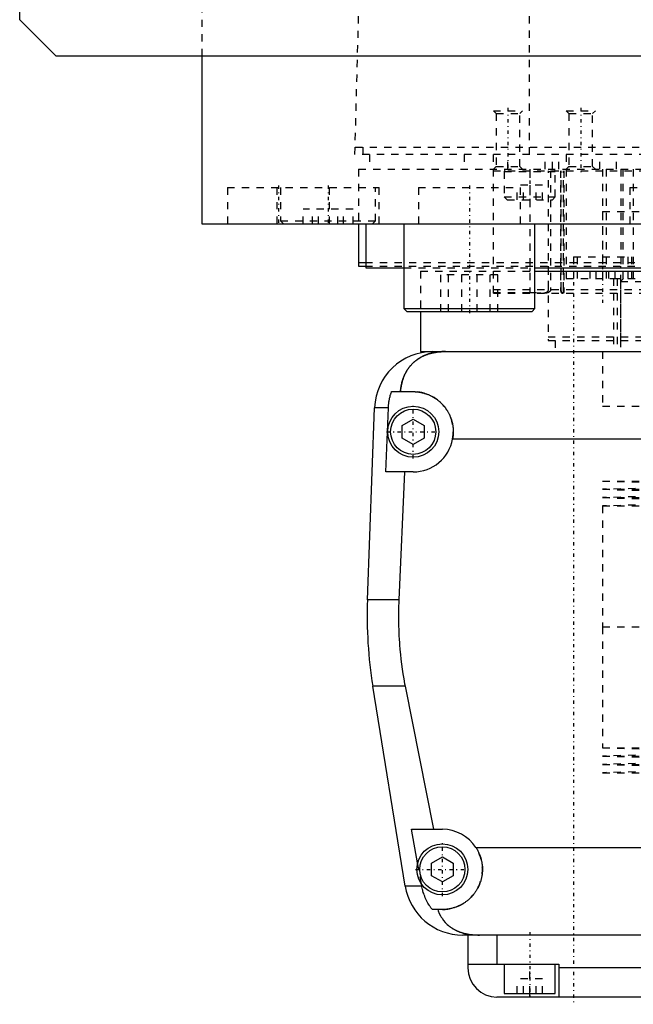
# Model space of a CAD drawing. Extents: x -125 to 125, y -136 to 715.
# Tile 1 of 12: x -125 to -41, y -82 to 53. Entities that reach past the tile are written whole.
import ezdxf

# ---------------------------------------------------------------- set-up
doc = ezdxf.new("R2010")
doc.units = 0
doc.linetypes.add('CENTER', pattern=[1.5, 0.45, -0.5, 0.05, -0.5])
doc.linetypes.add('DASHED', pattern=[2, 1, -1])
for name, color, linetype in [('AM_0', 7, 'CONTINUOUS'), ('AM_3', 7, 'DASHED'), ('AM_7', 7, 'CENTER')]:
    doc.layers.add(name, color=color, linetype=linetype)

msp = doc.modelspace()

# ---------------------------------------------------------------- linework, layer by layer
at = {"layer": 'AM_0', "color": 7, "linetype": 'CONTINUOUS'}
for p, q in [((-125, 53), (-125, 383)), ((-120, 48), (-125, 53)), ((120, 48), (-120, 48)), ((-100, 48), (-100, 25)), ((-100, 25), (100, 25)), ((-88.79, 25.01), (-88.79, 25)), ((-78.5, 25), (-78.5, 19.2)), ((-77.5, 25), (-77.5, 19)), ((-72.29, 25), (-72.29, 13.4)), ((-54.29, 13.4), (-54.29, 25)), ((-78.5, 19.7), (-77.57, 19.7)), ((-78.5, 19.2), (-77.58, 19.2)), ((-77.5, 19), (-72.29, 19)), ((-54.29, 19), (54.29, 19)), ((-54.3, 18.5), (54.3, 18.5)), ((-72.29, 13.4), (-71.89, 13)), ((-72.29, 13.4), (-54.29, 13.4)), ((-71.89, 13), (-54.69, 13)), ((-70, 13), (-70, 7.5)), ((-54.69, 13), (-54.29, 13.4)), ((-70, 7.5), (-66.56, 7.5)), ((-68.3, 7.5), (68.3, 7.5)), ((-73.97, 2), (-71, 2)), ((-77.28, -26.54), (-76.29, -0.2)), ((-74.4, -0.2), (-76.29, -0.2)), ((-74.75, -9), (-74.4, -0.2)), ((-72.5, -2.63), (-71, -1.77)), ((-72.5, -4.37), (-72.5, -2.63)), ((-71, -1.77), (-69.5, -2.63)), ((-69.5, -2.63), (-69.5, -4.37)), ((-71, -5.23), (-72.5, -4.37)), ((-69.5, -4.37), (-71, -5.23)), ((65.59, -4.5), (-65.59, -4.5)), ((-71, -9), (-74.75, -9)), ((-72.2, -9), (-72.97, -26.54)), ((-72.97, -26.54), (-77.28, -26.54)), ((-72.1, -65.78), (-76.54, -38.4)), ((-72.1, -38.4), (-76.54, -38.4)), ((-72.1, -38.4), (-68.19, -58)), ((-70.39, -62.62), (-71.21, -58)), ((-71.21, -58), (-67, -58)), ((-62.39, -60.5), (62.39, -60.5)), ((-68.5, -62.63), (-67, -61.77)), ((-67, -61.77), (-65.5, -62.63)), ((-68.5, -64.37), (-68.5, -62.63)), ((-65.5, -62.63), (-65.5, -64.37)), ((-67, -65.23), (-68.5, -64.37)), ((-65.5, -64.37), (-67, -65.23)), ((-69.82, -65.78), (-72.1, -65.78)), ((-69.82, -65.78), (-69.87, -65.5)), ((-67, -69), (-68.39, -69)), ((64.2, -72.5), (-64.2, -72.5)), ((-63.5, -72.5), (-63.5, -77)), ((-59.5, -72.5), (-59.5, -76.5)), ((-63.5, -76.5), (-51, -76.5)), ((-58.5, -76.5), (-58.5, -80.5)), ((-51.5, -80.5), (-51.5, -76.5)), ((-51, -76.5), (-51, -81)), ((51, -77), (-51, -77)), ((59.5, -81), (-59.5, -81)), ((-58.5, -80.5), (-51.5, -80.5)), ((-55, -81), (-55, -80.5))]:
    msp.add_line(p, q, dxfattribs=at)
for points in [[(-66.56, 7.5, 0), (-66.61, 7.5, 0), (-66.7, 7.5, 0), (-66.8, 7.5, 0), (-66.84, 7.5, 0), (-66.89, 7.49, 0), (-66.98, 7.49, 0), (-67.08, 7.49, 0), (-67.17, 7.48, 0), (-67.26, 7.47, 0), (-67.35, 7.47, 0), (-67.4, 7.46, 0), (-67.45, 7.46, 0), (-67.54, 7.45, 0), (-67.63, 7.44, 0), (-67.72, 7.42, 0), (-67.82, 7.41, 0), (-67.91, 7.4, 0), (-67.95, 7.39, 0), (-68, 7.38, 0), (-68.09, 7.37, 0), (-68.18, 7.35, 0), (-68.23, 7.34, 0), (-68.27, 7.33, 0), (-68.36, 7.31, 0), (-68.45, 7.29, 0), (-68.49, 7.28, 0), (-68.53, 7.27, 0), (-68.62, 7.24, 0), (-68.71, 7.22, 0), (-68.79, 7.2, 0), (-68.88, 7.17, 0), (-68.96, 7.14, 0), (-69, 7.13, 0), (-69.04, 7.11, 0), (-69.13, 7.08, 0), (-69.21, 7.05, 0), (-69.29, 7.02, 0), (-69.37, 6.99, 0), (-69.45, 6.96, 0), (-69.49, 6.94, 0), (-69.53, 6.92, 0), (-69.6, 6.89, 0), (-69.68, 6.85, 0), (-69.76, 6.81, 0), (-69.83, 6.77, 0), (-69.91, 6.74, 0), (-69.94, 6.72, 0), (-69.98, 6.69, 0), (-70.05, 6.65, 0), (-70.12, 6.61, 0), (-70.19, 6.57, 0), (-70.26, 6.52, 0), (-70.33, 6.48, 0), (-70.37, 6.46, 0), (-70.4, 6.43, 0), (-70.47, 6.39, 0), (-70.53, 6.34, 0), (-70.6, 6.29, 0), (-70.66, 6.24, 0), (-70.72, 6.19, 0), (-70.75, 6.17, 0), (-70.78, 6.14, 0), (-70.84, 6.09, 0), (-70.9, 6.04, 0), (-70.93, 6.01, 0), (-70.96, 5.98, 0), (-71.02, 5.93, 0), (-71.08, 5.87, 0), (-71.1, 5.85, 0), (-71.13, 5.82, 0), (-71.19, 5.76, 0), (-71.24, 5.71, 0), (-71.29, 5.65, 0), (-71.34, 5.59, 0), (-71.4, 5.53, 0), (-71.42, 5.5, 0), (-71.45, 5.47, 0), (-71.5, 5.41, 0), (-71.54, 5.35, 0), (-71.59, 5.28, 0), (-71.64, 5.22, 0), (-71.68, 5.16, 0), (-71.71, 5.12, 0), (-71.73, 5.09, 0), (-71.77, 5.02, 0), (-71.82, 4.96, 0), (-71.86, 4.89, 0), (-71.9, 4.82, 0), (-71.94, 4.75, 0), (-71.96, 4.72, 0), (-71.98, 4.68, 0), (-72.02, 4.61, 0), (-72.06, 4.54, 0), (-72.1, 4.46, 0), (-72.13, 4.39, 0), (-72.17, 4.32, 0), (-72.18, 4.28, 0), (-72.2, 4.24, 0), (-72.24, 4.16, 0), (-72.27, 4.09, 0), (-72.3, 4.01, 0), (-72.33, 3.93, 0), (-72.36, 3.85, 0), (-72.37, 3.81, 0), (-72.39, 3.77, 0), (-72.42, 3.69, 0), (-72.44, 3.61, 0), (-72.46, 3.57, 0), (-72.47, 3.52, 0), (-72.49, 3.44, 0), (-72.52, 3.36, 0), (-72.53, 3.32, 0), (-72.54, 3.27, 0), (-72.56, 3.19, 0), (-72.58, 3.1, 0), (-72.6, 3.02, 0), (-72.62, 2.93, 0), (-72.63, 2.84, 0), (-72.64, 2.8, 0), (-72.65, 2.76, 0), (-72.66, 2.67, 0), (-72.68, 2.58, 0), (-72.72, 2.27, 0), (-72.74, 2, 0)], [(-74.4, -0.2, 0), (-74.39, -0.14, 0), (-74.39, -0.02, 0), (-74.38, 0.1, 0), (-74.37, 0.16, 0), (-74.37, 0.23, 0), (-74.35, 0.35, 0), (-74.34, 0.47, 0), (-74.32, 0.6, 0), (-74.3, 0.72, 0), (-74.28, 0.85, 0), (-74.27, 0.91, 0), (-74.26, 0.97, 0), (-74.23, 1.1, 0), (-74.2, 1.22, 0), (-74.17, 1.34, 0), (-74.14, 1.47, 0), (-74.1, 1.59, 0), (-74.09, 1.65, 0), (-74.07, 1.71, 0), (-74.03, 1.83, 0), (-73.99, 1.94, 0), (-73.97, 2, 0)], [(-71, 2, 0), (-70.96, 2, 0), (-70.87, 2, 0), (-70.78, 2, 0), (-70.73, 1.99, 0), (-70.69, 1.99, 0), (-70.6, 1.99, 0), (-70.51, 1.98, 0), (-70.42, 1.97, 0), (-70.33, 1.96, 0), (-70.24, 1.95, 0), (-70.19, 1.94, 0), (-70.15, 1.93, 0), (-70.06, 1.92, 0), (-69.97, 1.9, 0), (-69.88, 1.88, 0), (-69.79, 1.86, 0), (-69.7, 1.84, 0), (-69.65, 1.83, 0), (-69.61, 1.82, 0), (-69.52, 1.8, 0), (-69.43, 1.77, 0), (-69.38, 1.76, 0), (-69.34, 1.74, 0), (-69.25, 1.72, 0), (-69.17, 1.69, 0), (-69.12, 1.67, 0), (-69.08, 1.65, 0), (-68.99, 1.62, 0), (-68.91, 1.59, 0), (-68.82, 1.55, 0), (-68.74, 1.51, 0), (-68.66, 1.48, 0), (-68.61, 1.46, 0), (-68.57, 1.44, 0), (-68.49, 1.39, 0), (-68.41, 1.35, 0), (-68.33, 1.31, 0), (-68.25, 1.26, 0), (-68.17, 1.22, 0), (-68.14, 1.2, 0), (-68.1, 1.17, 0), (-68.02, 1.12, 0), (-67.95, 1.07, 0), (-67.87, 1.02, 0), (-67.8, 0.97, 0), (-67.73, 0.92, 0), (-67.69, 0.89, 0), (-67.66, 0.87, 0), (-67.59, 0.81, 0), (-67.52, 0.76, 0), (-67.45, 0.7, 0), (-67.39, 0.65, 0), (-67.32, 0.59, 0), (-67.29, 0.56, 0), (-67.26, 0.53, 0), (-67.2, 0.47, 0), (-67.14, 0.41, 0), (-67.08, 0.35, 0), (-67.02, 0.29, 0), (-66.96, 0.23, 0), (-66.93, 0.2, 0), (-66.9, 0.17, 0), (-66.84, 0.1, 0), (-66.79, 0.04, 0), (-66.76, 0, 0), (-66.73, -0.03, 0), (-66.68, -0.1, 0), (-66.62, -0.17, 0), (-66.6, -0.2, 0), (-66.57, -0.24, 0), (-66.52, -0.31, 0), (-66.47, -0.38, 0), (-66.42, -0.45, 0), (-66.37, -0.53, 0), (-66.32, -0.6, 0), (-66.3, -0.64, 0), (-66.28, -0.68, 0), (-66.23, -0.76, 0), (-66.19, -0.83, 0), (-66.15, -0.91, 0), (-66.11, -0.99, 0), (-66.06, -1.07, 0), (-66.05, -1.11, 0), (-66.03, -1.15, 0), (-65.99, -1.23, 0), (-65.95, -1.32, 0), (-65.92, -1.4, 0), (-65.88, -1.48, 0), (-65.85, -1.57, 0), (-65.84, -1.61, 0), (-65.82, -1.65, 0), (-65.79, -1.74, 0), (-65.76, -1.82, 0), (-65.74, -1.91, 0), (-65.71, -1.99, 0), (-65.69, -2.08, 0), (-65.68, -2.12, 0), (-65.66, -2.17, 0), (-65.64, -2.25, 0), (-65.62, -2.34, 0), (-65.61, -2.43, 0), (-65.59, -2.52, 0), (-65.57, -2.6, 0), (-65.57, -2.65, 0), (-65.56, -2.69, 0), (-65.55, -2.78, 0), (-65.54, -2.87, 0), (-65.53, -2.91, 0), (-65.53, -2.96, 0), (-65.52, -3.04, 0), (-65.51, -3.13, 0), (-65.51, -3.18, 0), (-65.51, -3.22, 0), (-65.5, -3.31, 0), (-65.5, -3.39, 0), (-65.5, -3.48, 0), (-65.5, -3.57, 0), (-65.5, -3.65, 0), (-65.5, -3.7, 0), (-65.51, -3.74, 0), (-65.51, -3.83, 0), (-65.52, -3.92, 0), (-65.52, -4.01, 0), (-65.53, -4.1, 0), (-65.54, -4.19, 0), (-65.55, -4.23, 0), (-65.55, -4.28, 0), (-65.57, -4.37, 0), (-65.58, -4.46, 0), (-65.59, -4.5, 0)], [(-72.97, -26.54, 0), (-72.99, -26.87, 0), (-73.01, -27.51, 0), (-73.02, -28.16, 0), (-73.02, -28.47, 0), (-73.02, -28.79, 0), (-73.02, -29.43, 0), (-73, -30.07, 0), (-72.98, -30.72, 0), (-72.96, -31.37, 0), (-72.92, -32.03, 0), (-72.9, -32.36, 0), (-72.87, -32.69, 0), (-72.82, -33.35, 0), (-72.75, -34.02, 0), (-72.68, -34.69, 0), (-72.59, -35.36, 0), (-72.5, -36.04, 0), (-72.45, -36.38, 0), (-72.4, -36.71, 0), (-72.29, -37.39, 0), (-72.17, -38.06, 0), (-72.1, -38.4, 0)], [(-62.39, -60.5, 0), (-62.36, -60.55, 0), (-62.3, -60.65, 0), (-62.24, -60.74, 0), (-62.21, -60.79, 0), (-62.18, -60.84, 0), (-62.13, -60.95, 0), (-62.08, -61.05, 0), (-62.03, -61.15, 0), (-61.98, -61.26, 0), (-61.93, -61.36, 0), (-61.91, -61.41, 0), (-61.89, -61.47, 0), (-61.85, -61.57, 0), (-61.81, -61.68, 0), (-61.77, -61.79, 0), (-61.74, -61.9, 0), (-61.71, -62.01, 0), (-61.69, -62.06, 0), (-61.68, -62.12, 0), (-61.65, -62.23, 0), (-61.62, -62.34, 0), (-61.61, -62.39, 0), (-61.6, -62.45, 0), (-61.58, -62.56, 0), (-61.56, -62.66, 0), (-61.56, -62.72, 0), (-61.55, -62.77, 0), (-61.53, -62.88, 0), (-61.52, -62.99, 0), (-61.51, -63.1, 0), (-61.51, -63.21, 0), (-61.5, -63.31, 0), (-61.5, -63.37, 0), (-61.5, -63.42, 0), (-61.5, -63.52, 0), (-61.5, -63.63, 0), (-61.5, -63.73, 0), (-61.51, -63.84, 0), (-61.52, -63.95, 0), (-61.52, -64, 0), (-61.53, -64.05, 0), (-61.54, -64.16, 0), (-61.55, -64.26, 0), (-61.57, -64.37, 0), (-61.59, -64.47, 0), (-61.61, -64.58, 0), (-61.62, -64.63, 0), (-61.63, -64.69, 0), (-61.65, -64.79, 0), (-61.68, -64.9, 0), (-61.71, -65, 0), (-61.74, -65.1, 0), (-61.77, -65.21, 0), (-61.79, -65.26, 0), (-61.81, -65.31, 0), (-61.84, -65.41, 0), (-61.88, -65.51, 0), (-61.92, -65.61, 0), (-61.96, -65.71, 0), (-62.01, -65.81, 0), (-62.03, -65.86, 0), (-62.05, -65.9, 0), (-62.1, -66, 0), (-62.15, -66.1, 0), (-62.18, -66.14, 0), (-62.2, -66.19, 0), (-62.26, -66.28, 0), (-62.31, -66.37, 0), (-62.34, -66.42, 0), (-62.37, -66.46, 0), (-62.43, -66.55, 0), (-62.49, -66.64, 0), (-62.55, -66.73, 0), (-62.61, -66.81, 0), (-62.67, -66.9, 0), (-62.71, -66.94, 0), (-62.74, -66.98, 0), (-62.81, -67.06, 0), (-62.87, -67.14, 0), (-62.94, -67.21, 0), (-63.01, -67.29, 0), (-63.09, -67.36, 0), (-63.12, -67.4, 0), (-63.16, -67.44, 0), (-63.23, -67.51, 0), (-63.31, -67.58, 0), (-63.38, -67.64, 0), (-63.46, -67.71, 0), (-63.55, -67.78, 0), (-63.59, -67.81, 0), (-63.63, -67.85, 0), (-63.71, -67.91, 0), (-63.8, -67.97, 0), (-63.89, -68.04, 0), (-63.98, -68.1, 0), (-64.07, -68.15, 0), (-64.12, -68.18, 0), (-64.16, -68.21, 0), (-64.26, -68.27, 0), (-64.36, -68.32, 0), (-64.45, -68.37, 0), (-64.55, -68.43, 0), (-64.65, -68.47, 0), (-64.7, -68.5, 0), (-64.76, -68.52, 0), (-64.86, -68.57, 0), (-64.96, -68.61, 0), (-65.02, -68.63, 0), (-65.07, -68.65, 0), (-65.17, -68.69, 0), (-65.28, -68.72, 0), (-65.34, -68.74, 0), (-65.39, -68.76, 0), (-65.5, -68.79, 0), (-65.61, -68.82, 0), (-65.72, -68.85, 0), (-65.83, -68.87, 0), (-65.94, -68.9, 0), (-66, -68.91, 0), (-66.05, -68.92, 0), (-66.16, -68.94, 0), (-66.27, -68.95, 0), (-66.39, -68.97, 0), (-66.5, -68.98, 0), (-66.61, -68.99, 0), (-66.67, -68.99, 0), (-66.72, -68.99, 0), (-66.83, -69, 0), (-66.94, -69, 0), (-67, -69, 0)], [(-68.39, -69, 0), (-68.45, -68.92, 0), (-68.56, -68.77, 0), (-68.67, -68.61, 0), (-68.72, -68.53, 0), (-68.77, -68.45, 0), (-68.88, -68.28, 0), (-68.98, -68.11, 0), (-69.07, -67.93, 0), (-69.17, -67.75, 0), (-69.26, -67.57, 0), (-69.3, -67.47, 0), (-69.34, -67.38, 0), (-69.42, -67.19, 0), (-69.49, -67.01, 0), (-69.55, -66.83, 0), (-69.61, -66.65, 0), (-69.66, -66.46, 0), (-69.69, -66.37, 0), (-69.71, -66.27, 0), (-69.76, -66.08, 0), (-69.8, -65.88, 0), (-69.82, -65.78, 0)], [(-67.64, -69, 0), (-67.57, -69.19, 0), (-67.42, -69.55, 0), (-67.24, -69.89, 0), (-67.14, -70.05, 0), (-67.04, -70.21, 0), (-66.82, -70.51, 0), (-66.59, -70.78, 0), (-66.32, -71.04, 0), (-66.16, -71.19, 0), (-66.11, -71.23, 0), (-66.07, -71.27, 0), (-66.04, -71.29, 0), (-66.02, -71.31, 0), (-65.97, -71.34, 0), (-65.92, -71.38, 0), (-65.87, -71.42, 0), (-65.81, -71.45, 0), (-65.76, -71.49, 0), (-65.73, -71.51, 0), (-65.71, -71.53, 0), (-65.65, -71.56, 0), (-65.6, -71.6, 0), (-65.57, -71.61, 0), (-65.54, -71.63, 0), (-65.49, -71.66, 0), (-65.43, -71.69, 0), (-65.4, -71.71, 0), (-65.38, -71.73, 0), (-65.32, -71.76, 0), (-65.26, -71.79, 0), (-65.2, -71.82, 0), (-65.14, -71.85, 0), (-65.08, -71.88, 0), (-65.05, -71.89, 0), (-65.02, -71.91, 0), (-64.96, -71.93, 0), (-64.9, -71.96, 0), (-64.83, -71.99, 0), (-64.77, -72.01, 0), (-64.71, -72.04, 0), (-64.68, -72.05, 0), (-64.64, -72.06, 0), (-64.58, -72.09, 0), (-64.52, -72.11, 0), (-64.45, -72.13, 0), (-64.39, -72.15, 0), (-64.32, -72.17, 0), (-64.29, -72.18, 0), (-64.25, -72.19, 0), (-64.19, -72.21, 0), (-64.12, -72.23, 0), (-64.05, -72.25, 0), (-63.98, -72.27, 0), (-63.92, -72.28, 0), (-63.88, -72.29, 0), (-63.85, -72.3, 0), (-63.78, -72.31, 0), (-63.71, -72.33, 0), (-63.64, -72.34, 0), (-63.57, -72.36, 0), (-63.5, -72.37, 0), (-63.46, -72.38, 0), (-63.43, -72.38, 0), (-63.36, -72.39, 0), (-63.28, -72.41, 0), (-63.25, -72.41, 0), (-63.21, -72.42, 0), (-63.14, -72.43, 0), (-63.07, -72.43, 0), (-63.03, -72.44, 0), (-62.99, -72.44, 0), (-62.92, -72.45, 0), (-62.85, -72.46, 0), (-62.77, -72.46, 0), (-62.7, -72.47, 0), (-62.63, -72.48, 0), (-62.59, -72.48, 0), (-62.55, -72.48, 0), (-62.48, -72.49, 0), (-62.41, -72.49, 0), (-62.15, -72.5, 0), (-61.92, -72.5, 0)]]:
    msp.add_polyline3d(points, dxfattribs=at)
for centre, radius in [((-71, -3.5), 3.5), ((-71, -3.5), 3.1), ((-67, -63.5), 3.5), ((-67, -63.5), 3.1)]:
    msp.add_circle(centre, radius, dxfattribs=at)
for centre, radius, start, end in [((-68.3, -0.5), 8, 90, 177.861), ((-71, -3.5), 5.5, 270, 349.5243), ((-17.32, -28.78), 60, 177.861, 189.225), ((-67, -63.5), 5.5, 33.0557, 90), ((-64.2, -64.5), 8, 189.225, 270), ((-59.5, -77), 4, 180, 270)]:
    msp.add_arc(centre, radius, start, end, dxfattribs=at)
at = {"layer": 'AM_3', "color": 6, "linetype": 'DASHED'}
for p, q in [((-100, 363), (-100, 48)), ((-55.06, 34.5), (-55.06, 116.6)), ((-79, 34.5), (-76.83, 115.63)), ((-60, 40.5), (-59.62, 40.12)), ((-60, 40.5), (-56, 40.5)), ((-59.62, 40.12), (-59.62, 32.88)), ((-59.62, 40.12), (-56.38, 40.12)), ((-56.38, 40.12), (-56, 40.5)), ((-56.38, 32.88), (-56.38, 40.12)), ((-50, 40.5), (-49.62, 40.12)), ((-50, 40.5), (-46, 40.5)), ((-49.62, 40.12), (-49.62, 32.88)), ((-49.62, 40.12), (-46.38, 40.12)), ((-46.38, 40.12), (-46, 40.5)), ((-46.38, 32.88), (-46.38, 40.12)), ((-78.97, 35.5), (78.97, 35.5)), ((-77.86, 34.5), (-77.86, 35.5)), ((-60, 15.5), (-60, 35.5)), ((79, 34.5), (-79, 34.5)), ((-77, 34.5), (-77, 32.5)), ((-64, 34.5), (-64, 32.5)), ((-58, 32.5), (-58, 34.5)), ((-52.9, 32.5), (-52.9, 34.5)), ((-51.9, 32.5), (-51.9, 34.5)), ((-51, 32.5), (-51, 34.5)), ((-50, 34.5), (-50, 17.5)), ((-45.38, 32.5), (-45.38, 34.5)), ((-43.08, 32.5), (-43.08, 34.5)), ((-78.5, 32.5), (78.5, 32.5)), ((-78.5, 32.5), (-78.5, 25)), ((-59.62, 32.88), (-60, 32.5)), ((-59.62, 32.88), (-56.38, 32.88)), ((-56, 32.5), (-56.38, 32.88)), ((-49.62, 32.88), (-50, 32.5)), ((-49.62, 32.88), (-46.38, 32.88)), ((-46, 32.5), (-46.38, 32.88)), ((-45, 32.5), (-45, 17.5)), ((-44.5, 32.5), (-44.5, 17.5)), ((-42.5, 32.5), (-42.5, 19.2)), ((-42.23, 32.5), (-42.23, 17.5)), ((-40.83, 32.5), (-40.83, 17.5)), ((-60, 32.3), (60, 32.3)), ((-58.5, 32.2), (-58.5, 28.7)), ((-58.5, 32.2), (-51.5, 32.2)), ((-55, 32.3), (-55, 15.5)), ((-52.44, 16), (-52.44, 32.3)), ((-52.15, 32.3), (-52.15, 16)), ((-51.5, 28.7), (-51.5, 32.2)), ((-50.79, 32.3), (-50.79, 16)), ((-50.69, 16), (-50.69, 32.3)), ((-50.36, 16), (-50.36, 32.3)), ((-50.32, 32.3), (-50.32, 16)), ((-96.5, 30), (-96.5, 25)), ((-96.5, 30), (-75.69, 30)), ((-89.69, 30), (-89.69, 25)), ((-89.19, 30), (-89.19, 25.4)), ((-82.5, 25), (-82.5, 30)), ((-76.19, 25.4), (-76.19, 30)), ((-75.69, 25), (-75.69, 30)), ((-70.29, 30), (-70.29, 25)), ((-70.29, 30), (-56.29, 30)), ((-56.73, 28.3), (-56.73, 30.3)), ((-53.27, 30.3), (-56.73, 30.3)), ((-56.29, 25), (-56.29, 30)), ((-55.87, 28.3), (-55.87, 30.3)), ((-54.13, 28.3), (-54.13, 30.3)), ((-53.27, 28.3), (-53.27, 30.3)), ((-41.25, 30), (-41.25, 25)), ((-41.25, 30), (-27.25, 30)), ((-58.5, 28.7), (-58.1, 28.3)), ((-58.5, 28.7), (-51.5, 28.7)), ((-51.9, 28.3), (-51.5, 28.7)), ((-86.12, 25), (-86.12, 27)), ((-79.25, 27), (-86.12, 27)), ((-84.8, 25), (-84.8, 27)), ((-84.01, 25), (-84.01, 27)), ((-81.36, 25), (-81.36, 27)), ((-80.58, 25), (-80.58, 27)), ((-79.25, 25), (-79.25, 27)), ((-58.1, 28.3), (-51.9, 28.3)), ((-45, 26.7), (45, 26.7)), ((-45, 26.7), (-45, 19.2)), ((-89.19, 25.4), (-88.79, 25.01)), ((-89.19, 25.4), (-76.19, 25.4)), ((-76.59, 25), (-76.19, 25.4)), ((-49, 20.5), (-49, 17.5)), ((-49, 20.5), (-41, 20.5)), ((-48.5, 20.5), (-48.5, 17.5)), ((-41.5, 17.5), (-41.5, 20.5)), ((-41, 17.5), (-41, 20.5)), ((-77.58, 19.2), (77.58, 19.2)), ((-77.57, 19.7), (77.57, 19.7)), ((-72.29, 19), (-54.29, 19)), ((-55, 19), (-55, 18.5)), ((-52.5, 19.2), (-52.5, 9)), ((-42.5, 9), (-42.5, 19.2)), ((-70, 18.5), (-70, 13)), ((-70, 18.5), (-54.3, 18.5)), ((-67.19, 13), (-67.19, 18)), ((-59.38, 18), (-67.19, 18)), ((-66.14, 13), (-66.14, 18)), ((-64.33, 13), (-64.33, 18)), ((-62.24, 13), (-62.24, 18)), ((-60.43, 13), (-60.43, 18)), ((-59.38, 13), (-59.38, 18)), ((-46.73, 17.5), (-46.73, 18.5)), ((-45.87, 17.5), (-45.87, 18.5)), ((-44.13, 17.5), (-44.13, 18.5)), ((-43.27, 17.5), (-43.27, 18.5)), ((-50, 17.5), (-43.53, 17.5)), ((-43.53, 17.5), (-43.53, 7.5)), ((-43.53, 17.5), (-21.53, 17.5)), ((-43.03, 17.5), (-43.03, 7.5)), ((-42.13, 17.5), (-42.53, 17.1)), ((-42.53, 17.1), (-42.53, 7.5)), ((-42.53, 17.1), (-22.53, 17.1)), ((-60, 16), (60, 16)), ((-55, 15.57), (-60, 15.57)), ((-60, 15.5), (60, 15.5)), ((-60, 15.5), (-54.31, 15.5)), ((-52.5, 9.5), (52.5, 9.5)), ((-52.5, 9), (52.5, 9)), ((-51.5, 9), (-51.5, 7.5)), ((-45, 7.5), (-45, 0)), ((-45, 7.5), (-45, 0)), ((-45, 0), (0, 0)), ((-45, -10.25), (-22.5, -10.82)), ((-45, -10.25), (45, -10.25)), ((-22.5, -10.82), (-45, -11.39)), ((-45, -11.39), (-22.5, -11.96)), ((-45, -11.39), (45, -11.39)), ((-22.5, -11.96), (-45, -12.53)), ((-45, -12.53), (-22.5, -13.1)), ((-45, -12.53), (45, -12.53)), ((-22.5, -13.1), (-45, -13.67)), ((-45, -13.67), (-45, -30.25)), ((-45, -13.67), (45, -13.67)), ((-45, -30.25), (45, -30.25)), ((-45, -30.25), (-45, -46.83)), ((-45, -30.25), (0, -30.25)), ((-45, -46.83), (-22.5, -47.4)), ((-45, -46.83), (45, -46.83)), ((-22.5, -47.4), (-45, -47.97)), ((-45, -47.97), (-22.5, -48.54)), ((-45, -47.97), (45, -47.97)), ((-22.5, -48.54), (-45, -49.11)), ((-45, -49.11), (-22.5, -49.68)), ((-45, -49.11), (45, -49.11)), ((-22.5, -49.68), (-45, -50.25)), ((-45, -50.25), (45, -50.25)), ((-69.87, -65.5), (-70.39, -62.62)), ((-55, -80.5), (-55, -76.5)), ((-56.73, -80.5), (-56.73, -78.5)), ((-53.27, -78.5), (-56.73, -78.5)), ((-55.87, -80.5), (-55.87, -78.5)), ((-54.13, -80.5), (-54.13, -78.5)), ((-53.27, -80.5), (-53.27, -78.5))]:
    msp.add_line(p, q, dxfattribs=at)
for points in [[(-54.29, 15.54, 0), (-54.41, 15.55, 0), (-54.65, 15.56, 0), (-54.89, 15.57, 0), (-55, 15.57, 0)], [(-53.48, 15.5, 0), (-53.5, 15.5, 0), (-53.54, 15.5, 0), (-53.59, 15.5, 0), (-53.61, 15.5, 0), (-53.63, 15.5, 0), (-53.67, 15.5, 0), (-53.72, 15.51, 0), (-53.87, 15.51, 0), (-54.15, 15.53, 0), (-54.29, 15.54, 0)], [(-53.48, 15.5, 0), (-53.44, 15.5, 0), (-53.37, 15.5, 0), (-53.3, 15.5, 0), (-53.27, 15.51, 0), (-53.24, 15.51, 0), (-53.17, 15.51, 0), (-53.1, 15.52, 0), (-53.02, 15.53, 0), (-52.95, 15.55, 0), (-52.88, 15.57, 0), (-52.85, 15.58, 0), (-52.82, 15.59, 0), (-52.76, 15.61, 0), (-52.72, 15.63, 0), (-52.71, 15.63, 0), (-52.7, 15.64, 0), (-52.69, 15.64, 0), (-52.69, 15.64, 0), (-52.68, 15.65, 0), (-52.67, 15.66, 0), (-52.66, 15.66, 0), (-52.65, 15.67, 0), (-52.64, 15.67, 0), (-52.63, 15.68, 0), (-52.63, 15.68, 0), (-52.62, 15.69, 0), (-52.61, 15.69, 0), (-52.6, 15.7, 0), (-52.59, 15.71, 0), (-52.58, 15.72, 0), (-52.58, 15.72, 0), (-52.57, 15.72, 0), (-52.57, 15.73, 0), (-52.56, 15.74, 0), (-52.55, 15.75, 0), (-52.54, 15.76, 0), (-52.53, 15.76, 0), (-52.53, 15.77, 0), (-52.53, 15.77, 0), (-52.52, 15.78, 0), (-52.51, 15.79, 0), (-52.51, 15.8, 0), (-52.5, 15.8, 0), (-52.5, 15.81, 0), (-52.49, 15.82, 0), (-52.49, 15.83, 0), (-52.48, 15.83, 0), (-52.48, 15.84, 0), (-52.47, 15.85, 0), (-52.47, 15.86, 0), (-52.46, 15.88, 0), (-52.46, 15.89, 0), (-52.46, 15.89, 0), (-52.45, 15.9, 0), (-52.45, 15.91, 0), (-52.45, 15.92, 0), (-52.45, 15.93, 0), (-52.44, 15.95, 0), (-52.44, 15.96, 0), (-52.44, 15.96, 0), (-52.44, 15.97, 0), (-52.44, 15.98, 0), (-52.44, 15.99, 0), (-52.44, 16, 0)], [(-52.5, 15.57, 0), (-52.51, 15.57, 0), (-52.54, 15.56, 0), (-52.56, 15.55, 0), (-52.57, 15.55, 0), (-52.59, 15.55, 0), (-52.61, 15.54, 0), (-52.64, 15.53, 0), (-52.67, 15.53, 0), (-52.69, 15.52, 0), (-52.72, 15.52, 0), (-52.73, 15.52, 0), (-52.75, 15.51, 0), (-52.78, 15.51, 0), (-52.8, 15.51, 0), (-52.83, 15.51, 0), (-52.86, 15.5, 0), (-52.89, 15.5, 0), (-52.9, 15.5, 0), (-52.91, 15.5, 0), (-52.94, 15.5, 0), (-52.97, 15.5, 0), (-52.98, 15.5, 0)], [(-52.15, 16, 0), (-52.15, 16, 0), (-52.15, 15.99, 0), (-52.15, 15.99, 0), (-52.15, 15.98, 0), (-52.15, 15.98, 0), (-52.15, 15.97, 0), (-52.15, 15.97, 0), (-52.15, 15.96, 0), (-52.15, 15.96, 0), (-52.15, 15.95, 0), (-52.15, 15.95, 0), (-52.15, 15.95, 0), (-52.15, 15.94, 0), (-52.16, 15.93, 0), (-52.16, 15.93, 0), (-52.16, 15.92, 0), (-52.16, 15.92, 0), (-52.16, 15.91, 0), (-52.16, 15.91, 0), (-52.16, 15.91, 0), (-52.16, 15.9, 0), (-52.16, 15.9, 0), (-52.16, 15.9, 0), (-52.17, 15.89, 0), (-52.17, 15.88, 0), (-52.17, 15.88, 0), (-52.17, 15.88, 0), (-52.17, 15.87, 0), (-52.17, 15.87, 0), (-52.18, 15.86, 0), (-52.18, 15.86, 0), (-52.18, 15.85, 0), (-52.18, 15.85, 0), (-52.18, 15.85, 0), (-52.18, 15.84, 0), (-52.19, 15.84, 0), (-52.19, 15.83, 0), (-52.19, 15.83, 0), (-52.19, 15.82, 0), (-52.2, 15.82, 0), (-52.2, 15.82, 0), (-52.2, 15.81, 0), (-52.2, 15.81, 0), (-52.21, 15.8, 0), (-52.21, 15.8, 0), (-52.21, 15.79, 0), (-52.21, 15.79, 0), (-52.21, 15.79, 0), (-52.22, 15.78, 0), (-52.22, 15.78, 0), (-52.22, 15.77, 0), (-52.23, 15.77, 0), (-52.23, 15.77, 0), (-52.23, 15.76, 0), (-52.23, 15.76, 0), (-52.24, 15.76, 0), (-52.24, 15.75, 0), (-52.25, 15.74, 0), (-52.26, 15.73, 0), (-52.27, 15.71, 0), (-52.3, 15.69, 0), (-52.32, 15.67, 0), (-52.35, 15.65, 0), (-52.37, 15.64, 0), (-52.4, 15.62, 0), (-52.41, 15.61, 0), (-52.43, 15.6, 0), (-52.46, 15.59, 0), (-52.49, 15.58, 0), (-52.5, 15.57, 0)], [(-50.79, 16, 0), (-50.79, 16, 0), (-50.79, 15.99, 0), (-50.79, 15.98, 0), (-50.79, 15.98, 0), (-50.79, 15.97, 0), (-50.79, 15.97, 0), (-50.79, 15.96, 0), (-50.79, 15.95, 0), (-50.79, 15.94, 0), (-50.79, 15.94, 0), (-50.79, 15.93, 0), (-50.79, 15.93, 0), (-50.79, 15.92, 0), (-50.79, 15.91, 0), (-50.79, 15.91, 0), (-50.78, 15.9, 0), (-50.78, 15.89, 0), (-50.78, 15.89, 0), (-50.78, 15.88, 0), (-50.78, 15.88, 0), (-50.78, 15.87, 0), (-50.78, 15.87, 0), (-50.78, 15.86, 0), (-50.78, 15.86, 0), (-50.78, 15.85, 0), (-50.78, 15.84, 0), (-50.78, 15.84, 0), (-50.78, 15.83, 0), (-50.77, 15.83, 0), (-50.77, 15.82, 0), (-50.77, 15.81, 0), (-50.77, 15.81, 0), (-50.77, 15.8, 0), (-50.77, 15.8, 0), (-50.77, 15.79, 0), (-50.77, 15.78, 0), (-50.76, 15.78, 0), (-50.76, 15.77, 0), (-50.76, 15.76, 0), (-50.76, 15.76, 0), (-50.76, 15.76, 0), (-50.76, 15.75, 0), (-50.75, 15.74, 0), (-50.75, 15.74, 0), (-50.75, 15.73, 0), (-50.75, 15.73, 0), (-50.75, 15.72, 0), (-50.75, 15.72, 0), (-50.74, 15.71, 0), (-50.74, 15.71, 0), (-50.74, 15.7, 0), (-50.74, 15.7, 0), (-50.74, 15.69, 0), (-50.73, 15.69, 0), (-50.73, 15.68, 0), (-50.73, 15.68, 0), (-50.73, 15.67, 0), (-50.73, 15.67, 0), (-50.72, 15.66, 0), (-50.72, 15.66, 0), (-50.72, 15.66, 0), (-50.72, 15.65, 0), (-50.72, 15.65, 0), (-50.72, 15.64, 0), (-50.71, 15.64, 0), (-50.71, 15.64, 0), (-50.71, 15.63, 0), (-50.71, 15.63, 0), (-50.71, 15.63, 0), (-50.71, 15.62, 0), (-50.7, 15.62, 0), (-50.7, 15.61, 0), (-50.7, 15.61, 0), (-50.7, 15.61, 0), (-50.69, 15.6, 0), (-50.69, 15.6, 0), (-50.69, 15.6, 0), (-50.69, 15.59, 0), (-50.68, 15.59, 0), (-50.68, 15.59, 0), (-50.68, 15.58, 0), (-50.68, 15.58, 0), (-50.67, 15.58, 0), (-50.67, 15.57, 0), (-50.67, 15.57, 0), (-50.67, 15.57, 0), (-50.67, 15.56, 0), (-50.66, 15.56, 0), (-50.66, 15.56, 0), (-50.66, 15.55, 0), (-50.66, 15.55, 0), (-50.65, 15.55, 0), (-50.65, 15.55, 0), (-50.65, 15.54, 0), (-50.65, 15.54, 0), (-50.64, 15.54, 0), (-50.64, 15.54, 0), (-50.64, 15.53, 0), (-50.64, 15.53, 0), (-50.63, 15.53, 0), (-50.63, 15.53, 0), (-50.63, 15.53, 0), (-50.62, 15.52, 0), (-50.62, 15.52, 0), (-50.62, 15.52, 0), (-50.62, 15.52, 0), (-50.62, 15.52, 0), (-50.61, 15.52, 0), (-50.61, 15.51, 0), (-50.61, 15.51, 0), (-50.61, 15.51, 0), (-50.61, 15.51, 0), (-50.6, 15.51, 0), (-50.6, 15.51, 0), (-50.6, 15.51, 0), (-50.6, 15.51, 0), (-50.59, 15.51, 0), (-50.59, 15.5, 0), (-50.59, 15.5, 0), (-50.59, 15.5, 0), (-50.58, 15.5, 0), (-50.58, 15.5, 0), (-50.58, 15.5, 0), (-50.58, 15.5, 0), (-50.57, 15.5, 0), (-50.57, 15.5, 0), (-50.57, 15.5, 0), (-50.57, 15.5, 0), (-50.57, 15.5, 0), (-50.56, 15.5, 0)], [(-50.49, 15.5, 0), (-50.49, 15.5, 0), (-50.5, 15.5, 0), (-50.5, 15.5, 0), (-50.5, 15.5, 0), (-50.5, 15.5, 0), (-50.5, 15.5, 0), (-50.51, 15.5, 0), (-50.51, 15.5, 0), (-50.51, 15.5, 0), (-50.51, 15.5, 0), (-50.51, 15.5, 0), (-50.52, 15.5, 0), (-50.52, 15.51, 0), (-50.52, 15.51, 0), (-50.52, 15.51, 0), (-50.53, 15.51, 0), (-50.53, 15.51, 0), (-50.53, 15.51, 0), (-50.53, 15.51, 0), (-50.53, 15.51, 0), (-50.54, 15.52, 0), (-50.54, 15.52, 0), (-50.54, 15.52, 0), (-50.54, 15.52, 0), (-50.54, 15.52, 0), (-50.54, 15.52, 0), (-50.55, 15.52, 0), (-50.55, 15.53, 0), (-50.55, 15.53, 0), (-50.55, 15.53, 0), (-50.56, 15.53, 0), (-50.56, 15.54, 0), (-50.56, 15.54, 0), (-50.56, 15.54, 0), (-50.56, 15.54, 0), (-50.57, 15.54, 0), (-50.57, 15.55, 0), (-50.57, 15.55, 0), (-50.57, 15.55, 0), (-50.58, 15.55, 0), (-50.58, 15.56, 0), (-50.58, 15.56, 0), (-50.58, 15.56, 0), (-50.58, 15.57, 0), (-50.59, 15.57, 0), (-50.59, 15.57, 0), (-50.59, 15.58, 0), (-50.59, 15.58, 0), (-50.59, 15.58, 0), (-50.6, 15.59, 0), (-50.6, 15.59, 0), (-50.6, 15.59, 0), (-50.6, 15.6, 0), (-50.6, 15.6, 0), (-50.61, 15.6, 0), (-50.61, 15.61, 0), (-50.61, 15.61, 0), (-50.61, 15.62, 0), (-50.61, 15.62, 0), (-50.62, 15.63, 0), (-50.62, 15.63, 0), (-50.62, 15.63, 0), (-50.62, 15.63, 0), (-50.62, 15.64, 0), (-50.62, 15.64, 0), (-50.63, 15.64, 0), (-50.63, 15.65, 0), (-50.63, 15.65, 0), (-50.63, 15.66, 0), (-50.63, 15.66, 0), (-50.63, 15.66, 0), (-50.64, 15.67, 0), (-50.64, 15.68, 0), (-50.64, 15.68, 0), (-50.64, 15.69, 0), (-50.64, 15.69, 0), (-50.64, 15.69, 0), (-50.65, 15.7, 0), (-50.65, 15.7, 0), (-50.65, 15.71, 0), (-50.65, 15.72, 0), (-50.65, 15.72, 0), (-50.65, 15.72, 0), (-50.66, 15.73, 0), (-50.66, 15.73, 0), (-50.66, 15.74, 0), (-50.66, 15.75, 0), (-50.66, 15.75, 0), (-50.66, 15.76, 0), (-50.66, 15.76, 0), (-50.67, 15.77, 0), (-50.67, 15.77, 0), (-50.67, 15.78, 0), (-50.67, 15.79, 0), (-50.67, 15.79, 0), (-50.67, 15.8, 0), (-50.67, 15.8, 0), (-50.67, 15.81, 0), (-50.68, 15.81, 0), (-50.68, 15.82, 0), (-50.68, 15.83, 0), (-50.68, 15.84, 0), (-50.68, 15.84, 0), (-50.68, 15.85, 0), (-50.68, 15.85, 0), (-50.68, 15.86, 0), (-50.68, 15.86, 0), (-50.68, 15.87, 0), (-50.68, 15.87, 0), (-50.68, 15.88, 0), (-50.69, 15.89, 0), (-50.69, 15.89, 0), (-50.69, 15.89, 0), (-50.69, 15.9, 0), (-50.69, 15.91, 0), (-50.69, 15.92, 0), (-50.69, 15.92, 0), (-50.69, 15.93, 0), (-50.69, 15.93, 0), (-50.69, 15.94, 0), (-50.69, 15.95, 0), (-50.69, 15.95, 0), (-50.69, 15.96, 0), (-50.69, 15.97, 0), (-50.69, 15.97, 0), (-50.69, 15.98, 0), (-50.69, 15.98, 0), (-50.69, 15.99, 0), (-50.69, 16, 0), (-50.69, 16, 0)], [(-50.49, 15.5, 0), (-50.49, 15.5, 0), (-50.49, 15.5, 0), (-50.49, 15.5, 0), (-50.49, 15.5, 0), (-50.49, 15.5, 0), (-50.48, 15.5, 0), (-50.48, 15.5, 0), (-50.48, 15.5, 0), (-50.48, 15.5, 0), (-50.47, 15.5, 0), (-50.47, 15.5, 0), (-50.47, 15.5, 0), (-50.47, 15.51, 0), (-50.47, 15.51, 0), (-50.47, 15.51, 0), (-50.46, 15.51, 0), (-50.46, 15.51, 0), (-50.46, 15.51, 0), (-50.46, 15.51, 0), (-50.46, 15.51, 0), (-50.45, 15.51, 0), (-50.45, 15.52, 0), (-50.45, 15.52, 0), (-50.45, 15.52, 0), (-50.45, 15.52, 0), (-50.45, 15.52, 0), (-50.45, 15.52, 0), (-50.44, 15.53, 0), (-50.44, 15.53, 0), (-50.44, 15.53, 0), (-50.44, 15.53, 0), (-50.44, 15.53, 0), (-50.44, 15.54, 0), (-50.43, 15.54, 0), (-50.43, 15.54, 0), (-50.43, 15.54, 0), (-50.43, 15.55, 0), (-50.43, 15.55, 0), (-50.42, 15.55, 0), (-50.42, 15.55, 0), (-50.42, 15.56, 0), (-50.42, 15.56, 0), (-50.42, 15.56, 0), (-50.42, 15.57, 0), (-50.42, 15.57, 0), (-50.41, 15.57, 0), (-50.41, 15.58, 0), (-50.41, 15.58, 0), (-50.41, 15.58, 0), (-50.41, 15.59, 0), (-50.41, 15.59, 0), (-50.41, 15.59, 0), (-50.4, 15.6, 0), (-50.4, 15.6, 0), (-50.4, 15.6, 0), (-50.4, 15.61, 0), (-50.4, 15.61, 0), (-50.4, 15.62, 0), (-50.4, 15.62, 0), (-50.4, 15.63, 0), (-50.4, 15.63, 0), (-50.39, 15.63, 0), (-50.39, 15.64, 0), (-50.39, 15.64, 0), (-50.39, 15.64, 0), (-50.39, 15.65, 0), (-50.39, 15.65, 0), (-50.39, 15.66, 0), (-50.39, 15.66, 0), (-50.39, 15.66, 0), (-50.39, 15.67, 0), (-50.38, 15.67, 0), (-50.38, 15.68, 0), (-50.38, 15.68, 0), (-50.38, 15.69, 0), (-50.38, 15.69, 0), (-50.38, 15.69, 0), (-50.38, 15.7, 0), (-50.38, 15.71, 0), (-50.38, 15.71, 0), (-50.38, 15.72, 0), (-50.38, 15.72, 0), (-50.37, 15.73, 0), (-50.37, 15.73, 0), (-50.37, 15.74, 0), (-50.37, 15.74, 0), (-50.37, 15.75, 0), (-50.37, 15.75, 0), (-50.37, 15.76, 0), (-50.37, 15.76, 0), (-50.37, 15.77, 0), (-50.37, 15.77, 0), (-50.37, 15.78, 0), (-50.37, 15.79, 0), (-50.37, 15.8, 0), (-50.37, 15.8, 0), (-50.37, 15.81, 0), (-50.36, 15.81, 0), (-50.36, 15.82, 0), (-50.36, 15.82, 0), (-50.36, 15.83, 0), (-50.36, 15.84, 0), (-50.36, 15.84, 0), (-50.36, 15.85, 0), (-50.36, 15.85, 0), (-50.36, 15.86, 0), (-50.36, 15.87, 0), (-50.36, 15.87, 0), (-50.36, 15.87, 0), (-50.36, 15.88, 0), (-50.36, 15.89, 0), (-50.36, 15.89, 0), (-50.36, 15.89, 0), (-50.36, 15.9, 0), (-50.36, 15.91, 0), (-50.36, 15.92, 0), (-50.36, 15.92, 0), (-50.36, 15.93, 0), (-50.36, 15.93, 0), (-50.36, 15.94, 0), (-50.36, 15.95, 0), (-50.36, 15.95, 0), (-50.36, 15.96, 0), (-50.36, 15.97, 0), (-50.36, 15.97, 0), (-50.36, 15.98, 0), (-50.36, 15.98, 0), (-50.36, 15.99, 0), (-50.36, 16, 0), (-50.36, 16, 0)], [(-50.32, 16, 0), (-50.32, 16, 0), (-50.32, 15.99, 0), (-50.32, 15.98, 0), (-50.32, 15.98, 0), (-50.32, 15.98, 0), (-50.32, 15.97, 0), (-50.32, 15.96, 0), (-50.32, 15.95, 0), (-50.32, 15.95, 0), (-50.32, 15.94, 0), (-50.32, 15.94, 0), (-50.32, 15.93, 0), (-50.32, 15.92, 0), (-50.32, 15.92, 0), (-50.32, 15.91, 0), (-50.32, 15.9, 0), (-50.32, 15.9, 0), (-50.32, 15.89, 0), (-50.32, 15.89, 0), (-50.32, 15.88, 0), (-50.32, 15.87, 0), (-50.32, 15.87, 0), (-50.32, 15.87, 0), (-50.32, 15.86, 0), (-50.32, 15.85, 0), (-50.32, 15.85, 0), (-50.32, 15.84, 0), (-50.32, 15.84, 0), (-50.32, 15.83, 0), (-50.32, 15.82, 0), (-50.32, 15.82, 0), (-50.32, 15.81, 0), (-50.32, 15.81, 0), (-50.32, 15.8, 0), (-50.33, 15.8, 0), (-50.33, 15.79, 0), (-50.33, 15.78, 0), (-50.33, 15.78, 0), (-50.33, 15.77, 0), (-50.33, 15.77, 0), (-50.33, 15.76, 0), (-50.33, 15.76, 0), (-50.33, 15.75, 0), (-50.33, 15.74, 0), (-50.33, 15.74, 0), (-50.33, 15.73, 0), (-50.33, 15.73, 0), (-50.33, 15.72, 0), (-50.33, 15.72, 0), (-50.33, 15.71, 0), (-50.34, 15.71, 0), (-50.34, 15.7, 0), (-50.34, 15.69, 0), (-50.34, 15.69, 0), (-50.34, 15.69, 0), (-50.34, 15.68, 0), (-50.34, 15.68, 0), (-50.34, 15.67, 0), (-50.34, 15.67, 0), (-50.34, 15.66, 0), (-50.34, 15.66, 0), (-50.34, 15.66, 0), (-50.34, 15.65, 0), (-50.35, 15.65, 0), (-50.35, 15.64, 0), (-50.35, 15.64, 0), (-50.35, 15.64, 0), (-50.35, 15.63, 0), (-50.35, 15.63, 0), (-50.35, 15.63, 0), (-50.35, 15.62, 0), (-50.35, 15.62, 0), (-50.35, 15.61, 0), (-50.35, 15.61, 0), (-50.36, 15.6, 0), (-50.36, 15.6, 0), (-50.36, 15.6, 0), (-50.36, 15.6, 0), (-50.36, 15.59, 0), (-50.36, 15.59, 0), (-50.36, 15.58, 0), (-50.36, 15.58, 0), (-50.36, 15.58, 0), (-50.36, 15.57, 0), (-50.37, 15.57, 0), (-50.37, 15.57, 0), (-50.37, 15.56, 0), (-50.37, 15.56, 0), (-50.37, 15.56, 0), (-50.37, 15.56, 0), (-50.37, 15.55, 0), (-50.37, 15.55, 0), (-50.38, 15.55, 0), (-50.38, 15.54, 0), (-50.38, 15.54, 0), (-50.38, 15.54, 0), (-50.38, 15.54, 0), (-50.38, 15.54, 0), (-50.38, 15.53, 0), (-50.39, 15.53, 0), (-50.39, 15.53, 0), (-50.39, 15.53, 0), (-50.39, 15.52, 0), (-50.39, 15.52, 0), (-50.39, 15.52, 0), (-50.39, 15.52, 0), (-50.4, 15.52, 0), (-50.4, 15.52, 0), (-50.4, 15.52, 0), (-50.4, 15.51, 0), (-50.4, 15.51, 0), (-50.4, 15.51, 0), (-50.4, 15.51, 0), (-50.41, 15.51, 0), (-50.41, 15.51, 0), (-50.41, 15.51, 0), (-50.41, 15.51, 0), (-50.41, 15.5, 0), (-50.41, 15.5, 0), (-50.42, 15.5, 0), (-50.42, 15.5, 0), (-50.42, 15.5, 0), (-50.42, 15.5, 0), (-50.42, 15.5, 0), (-50.42, 15.5, 0), (-50.43, 15.5, 0), (-50.43, 15.5, 0), (-50.43, 15.5, 0), (-50.43, 15.5, 0), (-50.43, 15.5, 0)], [(-72.74, 2, 0), (-72.74, 2.05, 0), (-72.73, 2.14, 0), (-72.72, 2.23, 0), (-72.72, 2.27, 0), (-72.71, 2.32, 0), (-72.7, 2.41, 0), (-72.69, 2.5, 0), (-72.68, 2.59, 0), (-72.66, 2.68, 0), (-72.65, 2.76, 0), (-72.64, 2.81, 0), (-72.63, 2.85, 0), (-72.61, 2.94, 0), (-72.6, 3.03, 0), (-72.58, 3.11, 0), (-72.56, 3.2, 0), (-72.54, 3.28, 0), (-72.52, 3.33, 0), (-72.51, 3.37, 0), (-72.49, 3.45, 0), (-72.46, 3.53, 0), (-72.45, 3.58, 0), (-72.44, 3.62, 0), (-72.41, 3.7, 0), (-72.39, 3.78, 0), (-72.37, 3.82, 0), (-72.36, 3.86, 0), (-72.33, 3.94, 0), (-72.3, 4.01, 0), (-72.27, 4.09, 0), (-72.23, 4.17, 0), (-72.2, 4.24, 0), (-72.18, 4.28, 0), (-72.17, 4.32, 0), (-72.13, 4.39, 0), (-72.1, 4.46, 0), (-72.06, 4.54, 0), (-72.02, 4.61, 0), (-71.98, 4.68, 0), (-71.96, 4.71, 0), (-71.94, 4.75, 0), (-71.9, 4.82, 0), (-71.86, 4.89, 0), (-71.82, 4.95, 0), (-71.78, 5.02, 0), (-71.73, 5.08, 0), (-71.71, 5.12, 0), (-71.69, 5.15, 0), (-71.64, 5.21, 0), (-71.6, 5.28, 0), (-71.55, 5.34, 0), (-71.5, 5.4, 0), (-71.45, 5.46, 0), (-71.43, 5.49, 0), (-71.4, 5.52, 0), (-71.35, 5.58, 0), (-71.3, 5.64, 0), (-71.25, 5.7, 0), (-71.19, 5.75, 0), (-71.14, 5.81, 0), (-71.11, 5.84, 0), (-71.08, 5.87, 0), (-71.03, 5.92, 0), (-70.97, 5.98, 0), (-70.94, 6, 0), (-70.91, 6.03, 0), (-70.85, 6.08, 0), (-70.79, 6.13, 0), (-70.76, 6.16, 0), (-70.73, 6.18, 0), (-70.67, 6.23, 0), (-70.6, 6.28, 0), (-70.54, 6.33, 0), (-70.47, 6.38, 0), (-70.41, 6.43, 0), (-70.37, 6.45, 0), (-70.34, 6.47, 0), (-70.27, 6.52, 0), (-70.2, 6.56, 0), (-70.13, 6.61, 0), (-70.06, 6.65, 0), (-69.99, 6.69, 0), (-69.95, 6.71, 0), (-69.91, 6.73, 0), (-69.84, 6.77, 0), (-69.76, 6.81, 0), (-69.69, 6.85, 0), (-69.61, 6.88, 0), (-69.53, 6.92, 0), (-69.5, 6.94, 0), (-69.46, 6.95, 0), (-69.38, 6.99, 0), (-69.3, 7.02, 0), (-69.22, 7.05, 0), (-69.13, 7.08, 0), (-69.05, 7.11, 0), (-69.01, 7.13, 0), (-68.97, 7.14, 0), (-68.89, 7.17, 0), (-68.8, 7.19, 0), (-68.72, 7.22, 0), (-68.63, 7.24, 0), (-68.54, 7.27, 0), (-68.5, 7.28, 0), (-68.46, 7.29, 0), (-68.37, 7.31, 0), (-68.28, 7.33, 0), (-68.23, 7.34, 0), (-68.19, 7.35, 0), (-68.1, 7.36, 0), (-68.01, 7.38, 0), (-67.96, 7.39, 0), (-67.91, 7.4, 0), (-67.82, 7.41, 0), (-67.73, 7.42, 0), (-67.64, 7.44, 0), (-67.55, 7.45, 0), (-67.45, 7.46, 0), (-67.41, 7.46, 0), (-67.36, 7.47, 0), (-67.27, 7.47, 0), (-67.17, 7.48, 0), (-67.08, 7.49, 0), (-66.99, 7.49, 0), (-66.89, 7.49, 0), (-66.85, 7.5, 0), (-66.8, 7.5, 0), (-66.7, 7.5, 0), (-66.61, 7.5, 0), (-66.56, 7.5, 0)]]:
    msp.add_polyline3d(points, dxfattribs=at)
for centre, radius, start, end in [((-58.4, 32.2), 0.1, 90, 180), ((-51.6, 32.2), 0.1, 0, 89.9996), ((-71, -3.5), 5.5, 349.5243, 90), ((-67, -63.5), 5.5, 270, 33.0557)]:
    msp.add_arc(centre, radius, start, end, dxfattribs=at)
at = {"layer": 'AM_7', "color": 4, "linetype": 'CENTER'}
for p, q in [((-58, 40.9), (-58, 32.1)), ((-48, 40.9), (-48, 32.1)), ((-55, 32.5), (-55, 28.1)), ((-89.5, 30.25), (-89.5, 24.75)), ((-82.69, 30.25), (-82.69, 24.75)), ((-63.29, 30.25), (-63.29, 12.4)), ((-45, 20.8), (-45, 14.2)), ((-49, 17), (-49, -82)), ((-71, -7.18), (-71, 0.18)), ((-74.68, -3.5), (-67.33, -3.5)), ((-67, -67.17), (-67, -59.83)), ((-70.68, -63.5), (-63.33, -63.5)), ((-55, -72.1), (-55, -80.9))]:
    msp.add_line(p, q, dxfattribs=at)

doc.saveas('drawing.dxf')
